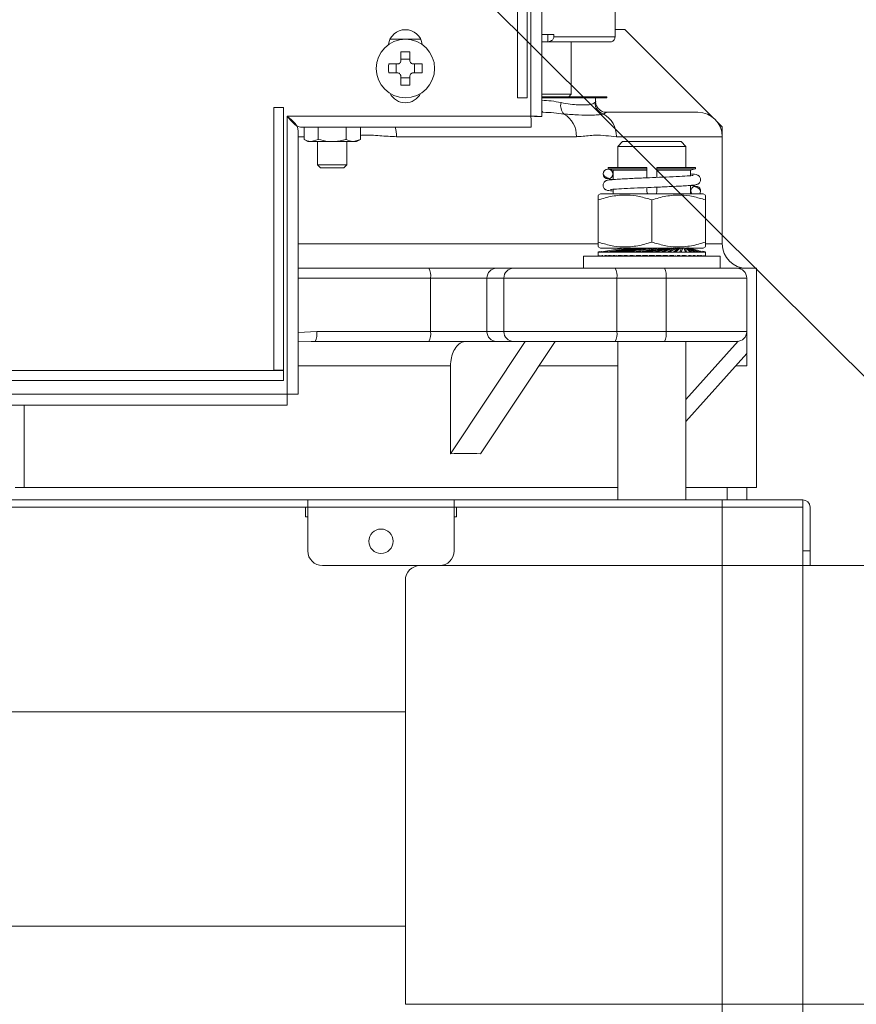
# Model space of a CAD drawing. Header units: inches. Extents: x 201967 to 338763, y -32705 to 30884.
# Tile 91 of 236: x 319937 to 319954, y -625 to -605. Entities that reach past the tile are written whole.
import ezdxf

# ---------------------------------------------------------------- set-up
doc = ezdxf.new("R2010")
doc.units = ezdxf.units.IN
doc.header["$MEASUREMENT"] = 0
for name, color, linetype, lineweight in [('01 a1 KONSTRUKCJA żelebet', 200, 'Continuous', 53), ('01h3 KONSTRUKCJA pozycje słupy', 252, 'Continuous', 13), ('KRESKOWANIE-URWANIE', 3, 'Continuous', 13), ('wymiar', 1, 'Continuous', 15)]:
    doc.layers.add(name, color=color, linetype=linetype, lineweight=lineweight)
doc.styles.add('RomanS', font='romans.shx')
doc.dimstyles.new('DIM100txt12', dxfattribs={"dimtxt": 12, "dimasz": 1.05, "dimexe": 0, "dimexo": 8, "dimgap": 4, "dimtad": 1, "dimdec": 7, "dimrnd": 0.5, "dimdsep": 46, "dimtxsty": 'RomanS', "dimblk1": 'DIM', "dimblk2": 'DIM', "dimsah": 1, "dimcen": 0.09, "dimse1": 1, "dimse2": 1, "dimclrt": 256, "dimadec": 1, "dimazin": 0, "dimtfac": 1, "dimtdec": 7, "dimtix": 1, "dimtofl": 0, "dimtmove": 2, "dimatfit": 3, "dimfxl": 1, "dimtolj": 1, "dimtzin": 0, "dimarcsym": 0})

# ---------------------------------------------------------------- blocks, each defined once
blk = doc.blocks.new('A$C5C5F7205')
at = {"layer": 'KRESKOWANIE-URWANIE'}
for p, q in [((230, 1350), (404, 1350)), ((407, 1306), (230, 1306))]:
    blk.add_line(p, q, dxfattribs=at)
blk.add_lwpolyline([(230, 1377), (230, 1290), (100, 1290), (100, 1377, -0.414214), (103, 1380), (227, 1380, -0.414214)], format="xyb", close=True, dxfattribs=at)
blk = doc.blocks.new('A$C195A4306')
at = {"layer": 'KRESKOWANIE-URWANIE'}
for p, q in [((55, 824.37), (55, 672.66)), ((57.24, 824.37), (57.24, 672.69)), ((58, 735.5), (58, 676.5)), ((60, 735.5), (60, 676.5)), ((40, 688.95), (40, 694.5)), ((20, 672.5), (38, 690.5)), ((38, 690.5), (40, 690.5)), ((40, 688.95), (52.55, 688.95)), ((52.55, 689.45), (55, 689.45)), ((52.55, 688.95), (52.55, 689.45)), ((53.81, 689.45), (53.81, 687.95)), ((53.88, 687.95), (41, 687.95)), ((49, 687.95), (49, 677.2)), ((53.81, 687.95), (53.88, 687.95)), ((53.88, 687.95), (55, 687.95)), ((79.86, 688.5), (86.14, 688.5)), ((82.09, 684.14), (82.09, 685.92)), ((83.91, 685.92), (83.91, 684.14)), ((79.58, 683.41), (81.36, 683.41)), ((81.1, 683.41), (81.1, 681.59)), ((83.91, 684.4), (82.09, 684.4)), ((84.64, 683.41), (86.42, 683.41)), ((84.9, 681.59), (84.9, 683.41)), ((81.36, 681.59), (79.58, 681.59)), ((82.09, 679.08), (82.09, 680.86)), ((83.91, 680.86), (83.91, 679.08)), ((86.42, 681.59), (84.64, 681.59)), ((82.09, 680.6), (83.91, 680.6)), ((49, 677.2), (49.5, 676.7)), ((49, 677.2), (55, 677.2)), ((41.7, 676.7), (41.7, 676.5)), ((41.7, 676.7), (41.84, 676.7)), ((41.7, 676.5), (41.84, 676.5)), ((41.84, 676.7), (41.84, 676.5)), ((41.84, 676.7), (55, 676.7)), ((41.84, 676.5), (55, 676.5)), ((44, 676.5), (44, 675.79)), ((58, 676.5), (60, 676.5)), ((23, 673.5), (41.77, 673.5)), ((41.77, 673.5), (41.83, 673.5)), ((54.74, 673.5), (55, 673.5)), ((57.24, 672.69), (107.24, 672.69)), ((107.24, 672.69), (107.24, 615.69)), ((108, 674.5), (110, 674.5)), ((108, 620.6), (108, 674.5)), ((110, 620.6), (110, 674.5)), ((18, 670.5), (19, 671.5)), ((55, 672.66), (56.5, 672.66)), ((57.21, 670.45), (57.21, 671.95)), ((18, 646.5), (18, 670.5)), ((57.21, 670.45), (104.29, 670.45)), ((92.23, 670.45), (92.23, 667.95)), ((95.11, 670.45), (95.11, 667.95)), ((100.89, 670.45), (100.89, 667.95)), ((103.77, 670.45), (103.77, 667.95)), ((105, 669.74), (105, 615.66)), ((18, 668.5), (18, 646.5)), ((39.71, 668.5), (18, 668.5)), ((26.45, 667.5), (25.45, 666.5)), ((26.45, 667.5), (38.45, 667.5)), ((39.45, 666.5), (38.45, 667.5)), ((84.83, 668.5), (47.93, 668.5)), ((92.23, 667.95), (93, 667.5)), ((92.23, 667.95), (93.67, 667.5)), ((93.67, 667.5), (93, 667.5)), ((98, 667.5), (93.67, 667.5)), ((95, 667.5), (95, 662.7)), ((102.33, 667.5), (98, 667.5)), ((100.89, 667.95), (102.33, 667.5)), ((101, 662.7), (101, 667.5)), ((103, 667.5), (102.33, 667.5)), ((103, 667.5), (103.77, 667.95)), ((105, 668.5), (103.77, 668.5)), ((25.45, 666.5), (25.45, 662.2)), ((39.45, 666.5), (25.45, 666.5)), ((39.45, 662.2), (39.45, 666.5)), ((95, 662.7), (95.6, 662.1)), ((95, 662.7), (101, 662.7)), ((100.4, 662.1), (101, 662.7)), ((23.51, 662.2), (23.51, 661.9)), ((23.51, 662.2), (31.45, 662.2)), ((23.51, 661.9), (31.45, 661.9)), ((23.51, 661.9), (24.51, 661.63)), ((24.51, 661.63), (31.45, 661.63)), ((24.51, 661.63), (24.51, 660.5)), ((31.45, 661.9), (31.45, 662.2)), ((31.45, 661.63), (31.45, 661.9)), ((31.45, 660.14), (31.45, 661.63)), ((33.45, 662.2), (41.4, 662.2)), ((33.45, 662.2), (33.45, 661.9)), ((33.45, 661.9), (41.4, 661.9)), ((33.45, 661.9), (33.45, 661.63)), ((33.45, 661.63), (40.39, 661.63)), ((33.45, 661.63), (33.45, 660.06)), ((40.39, 661.63), (41.4, 661.9)), ((40.39, 659.69), (40.39, 661.63)), ((41.4, 661.9), (41.4, 662.2)), ((100.4, 662.1), (95.6, 662.1)), ((21.95, 656.8), (21.45, 656.51)), ((21.95, 656.8), (42.95, 656.8)), ((24.51, 658.51), (24.51, 657.22)), ((31.45, 657.22), (31.45, 658.14)), ((33.45, 658.06), (33.45, 657.22)), ((40.39, 657.22), (40.39, 657.7)), ((43.45, 656.51), (42.95, 656.8)), ((21.45, 655.53), (21.45, 646.87)), ((32.45, 655.53), (32.45, 646.87)), ((43.45, 655.53), (43.45, 646.87)), ((18, 646.5), (21.43, 646.5)), ((43.41, 646.5), (105, 646.5)), ((21.45, 644.9), (21.44, 644.9)), ((21.45, 645.89), (21.95, 645.6)), ((21.45, 644.9), (21.45, 644.8)), ((21.45, 644.9), (21.45, 644.9)), ((21.45, 644.81), (21.45, 644.09)), ((21.45, 644.8), (21.52, 644.8)), ((22, 645.01), (21.52, 644.9)), ((21.52, 644.9), (21.52, 644.8)), ((21.52, 644.9), (21.56, 644.9)), ((21.56, 644.8), (21.52, 644.8)), ((21.56, 644.9), (21.73, 644.94)), ((21.56, 644.9), (21.56, 644.8)), ((21.75, 644.85), (21.56, 644.8)), ((21.56, 644.8), (21.75, 644.8)), ((22.02, 644.97), (21.75, 644.9)), ((21.75, 644.9), (21.84, 644.9)), ((21.75, 644.9), (21.75, 644.8)), ((21.84, 644.8), (21.75, 644.8)), ((21.84, 644.9), (22.12, 644.97)), ((21.84, 644.9), (21.84, 644.8)), ((22.16, 644.88), (21.84, 644.8)), ((21.84, 644.8), (22.16, 644.8)), ((32.45, 645.6), (21.95, 645.6)), ((22.16, 644.9), (22.29, 644.9)), ((22.16, 644.9), (22.16, 644.8)), ((22.29, 644.8), (22.16, 644.8)), ((22.29, 644.9), (22.66, 645.01)), ((22.71, 644.93), (22.29, 644.8)), ((22.29, 644.9), (22.29, 644.8)), ((22.29, 644.8), (22.73, 644.8)), ((24.96, 645.7), (22.73, 644.9)), ((22.73, 644.9), (22.9, 644.9)), ((22.73, 644.9), (22.73, 644.8)), ((22.9, 644.8), (22.73, 644.8)), ((22.9, 644.9), (25.01, 645.7)), ((23.39, 644.99), (22.9, 644.8)), ((22.9, 644.9), (22.9, 644.8)), ((22.9, 644.8), (23.45, 644.8)), ((25.07, 645.7), (23.45, 644.9)), ((23.45, 644.9), (23.45, 644.8)), ((23.45, 644.9), (23.66, 644.9)), ((23.66, 644.8), (23.45, 644.8)), ((23.66, 644.9), (25.19, 645.7)), ((25.19, 645.6), (23.66, 644.8)), ((23.66, 644.9), (23.66, 644.8)), ((23.66, 644.8), (24.31, 644.8)), ((25.3, 645.7), (24.31, 644.9)), ((24.31, 644.9), (24.55, 644.9)), ((24.31, 644.9), (24.31, 644.8)), ((24.55, 644.8), (24.31, 644.8)), ((24.55, 644.9), (25.48, 645.7)), ((25.48, 645.6), (24.55, 644.8)), ((24.55, 644.9), (24.55, 644.8)), ((24.55, 644.8), (25.31, 644.8)), ((25.63, 645.7), (25.31, 644.9)), ((25.31, 644.9), (25.57, 644.9)), ((25.31, 644.9), (25.31, 644.8)), ((25.57, 644.8), (25.31, 644.8)), ((25.57, 644.9), (25.89, 645.7)), ((25.89, 645.6), (25.57, 644.8)), ((25.57, 644.9), (25.57, 644.8)), ((25.57, 644.8), (26.41, 644.8)), ((26.08, 645.7), (26.41, 644.9)), ((26.41, 644.8), (26.08, 645.6)), ((26.7, 644.9), (26.39, 645.7)), ((26.41, 644.9), (26.7, 644.9)), ((26.41, 644.9), (26.41, 644.8)), ((26.7, 644.8), (26.41, 644.8)), ((26.63, 645.7), (27.61, 644.9)), ((27.61, 644.8), (26.63, 645.6)), ((26.7, 644.9), (26.7, 644.8)), ((26.7, 644.8), (27.61, 644.8)), ((27.93, 644.9), (26.99, 645.7)), ((27.26, 645.7), (28.89, 644.9)), ((28.89, 644.8), (27.26, 645.6)), ((27.61, 644.9), (27.93, 644.9)), ((27.61, 644.9), (27.61, 644.8)), ((27.93, 644.8), (27.61, 644.8)), ((29.22, 644.9), (27.68, 645.7)), ((27.93, 644.9), (27.93, 644.8)), ((27.93, 644.8), (28.89, 644.8)), ((27.98, 645.7), (30.22, 644.9)), ((30.22, 644.8), (27.98, 645.6)), ((30.56, 644.9), (28.45, 645.7)), ((31.59, 644.8), (28.77, 645.6)), ((28.89, 644.9), (29.22, 644.9)), ((28.89, 644.9), (28.89, 644.8)), ((29.22, 644.8), (28.89, 644.8)), ((29.22, 644.9), (29.22, 644.8)), ((29.22, 644.8), (30.22, 644.8)), ((31.93, 644.9), (29.27, 645.7)), ((32.97, 644.8), (29.62, 645.6)), ((30.22, 644.9), (30.22, 644.8)), ((30.22, 644.9), (30.56, 644.9)), ((30.56, 644.8), (30.22, 644.8)), ((30.56, 644.9), (30.56, 644.8)), ((30.56, 644.8), (31.59, 644.8)), ((33.32, 644.9), (30.58, 645.59)), ((34.68, 644.9), (31.44, 645.62)), ((31.59, 644.9), (31.59, 644.8)), ((31.59, 644.9), (31.93, 644.9)), ((31.93, 644.8), (31.59, 644.8)), ((31.93, 644.9), (31.93, 644.8)), ((31.93, 644.8), (32.97, 644.8)), ((34.34, 644.8), (32.13, 645.26)), ((36.02, 644.9), (32.38, 645.62)), ((42.95, 645.6), (32.45, 645.6)), ((32.97, 644.9), (32.97, 644.8)), ((32.97, 644.9), (33.32, 644.9)), ((33.32, 644.8), (32.97, 644.8)), ((33.32, 644.9), (33.32, 644.8)), ((33.32, 644.8), (34.34, 644.8)), ((37.29, 644.9), (33.58, 645.58)), ((33.93, 645.6), (38.2, 644.9)), ((34.34, 644.9), (34.34, 644.8)), ((34.34, 644.9), (34.68, 644.9)), ((34.68, 644.8), (34.34, 644.8)), ((38.49, 644.9), (34.4, 645.61)), ((34.68, 644.9), (34.68, 644.8)), ((34.68, 644.8), (35.68, 644.8)), ((35.68, 644.8), (34.73, 644.98)), ((34.88, 645.6), (39.33, 644.9)), ((39.6, 644.9), (35.54, 645.57)), ((35.68, 644.9), (35.68, 644.8)), ((35.68, 644.9), (36.02, 644.9)), ((36.02, 644.8), (35.68, 644.8)), ((35.79, 645.6), (40.35, 644.9)), ((36.02, 644.9), (36.02, 644.8)), ((36.02, 644.8), (36.98, 644.8)), ((36.98, 644.8), (36.05, 644.96)), ((40.59, 644.9), (36.22, 645.61)), ((36.66, 645.6), (41.25, 644.9)), ((36.98, 644.9), (37.29, 644.9)), ((36.98, 644.9), (36.98, 644.8)), ((37.29, 644.8), (36.98, 644.8)), ((41.45, 644.9), (37.05, 645.61)), ((37.29, 644.9), (37.29, 644.8)), ((37.29, 644.8), (38.2, 644.8)), ((38.2, 644.8), (37.32, 644.94)), ((38.2, 644.9), (38.2, 644.8)), ((38.2, 644.9), (38.49, 644.9)), ((38.49, 644.8), (38.2, 644.8)), ((38.49, 644.9), (38.49, 644.8)), ((38.49, 644.8), (39.33, 644.8)), ((39.33, 644.8), (38.51, 644.93)), ((42.74, 644.9), (38.66, 645.58)), ((39.33, 644.9), (39.6, 644.9)), ((39.33, 644.9), (39.33, 644.8)), ((39.6, 644.8), (39.33, 644.8)), ((40.35, 644.8), (39.6, 644.91)), ((39.6, 644.9), (39.6, 644.8)), ((39.6, 644.8), (40.35, 644.8)), ((40.35, 644.9), (40.35, 644.8)), ((40.35, 644.9), (40.59, 644.9)), ((40.59, 644.8), (40.35, 644.8)), ((40.59, 644.9), (40.59, 644.8)), ((40.59, 644.8), (41.25, 644.8)), ((41.25, 644.8), (40.64, 644.91)), ((41.25, 644.9), (41.25, 644.8)), ((41.25, 644.9), (41.45, 644.9)), ((41.45, 644.8), (41.25, 644.8)), ((41.45, 644.9), (41.45, 644.8)), ((42, 644.8), (41.45, 644.89)), ((41.45, 644.8), (42, 644.8)), ((41.49, 644.98), (42, 644.9)), ((42.17, 644.9), (41.6, 644.99)), ((42, 644.9), (42, 644.8)), ((42, 644.9), (42.17, 644.9)), ((42.17, 644.8), (42, 644.8)), ((42.17, 644.9), (42.17, 644.8)), ((42.61, 644.8), (42.17, 644.87)), ((42.17, 644.8), (42.61, 644.8)), ((42.21, 644.96), (42.61, 644.9)), ((42.61, 644.9), (42.61, 644.8)), ((42.61, 644.9), (42.74, 644.9)), ((42.74, 644.8), (42.61, 644.8)), ((42.74, 644.9), (42.74, 644.8)), ((43.06, 644.8), (42.74, 644.85)), ((42.74, 644.8), (43.06, 644.8)), ((42.77, 644.95), (43.06, 644.9)), ((43.15, 644.9), (42.86, 644.95)), ((42.95, 645.6), (43.45, 645.89)), ((43.06, 644.9), (43.06, 644.8)), ((43.06, 644.9), (43.15, 644.9)), ((43.15, 644.8), (43.06, 644.8)), ((43.15, 644.9), (43.15, 644.8)), ((43.34, 644.8), (43.15, 644.83)), ((43.15, 644.8), (43.34, 644.8)), ((43.39, 644.9), (43.17, 644.94)), ((43.17, 644.93), (43.34, 644.9)), ((43.34, 644.9), (43.34, 644.8)), ((43.34, 644.9), (43.39, 644.9)), ((43.39, 644.8), (43.34, 644.8)), ((43.39, 644.9), (43.39, 644.8)), ((43.39, 644.8), (43.45, 644.8)), ((43.45, 644.9), (43.45, 644.8)), ((43.45, 644.9), (43.45, 644.8)), ((43.45, 644.09), (43.45, 644.81)), ((43.45, 644.8), (43.45, 644.8)), ((18.45, 644), (18.45, 641.5)), ((18.45, 644), (46.45, 644)), ((21.45, 644.1), (21.45, 644)), ((21.52, 644.1), (21.52, 644)), ((21.56, 644.1), (21.56, 644)), ((21.7, 644.03), (21.56, 644)), ((21.75, 644.1), (21.75, 644)), ((21.84, 644.1), (21.84, 644)), ((22.16, 644.08), (21.84, 644)), ((22.16, 644.1), (22.16, 644)), ((22.65, 644.11), (22.29, 644)), ((22.29, 644.1), (22.44, 644.1)), ((22.29, 644.1), (22.29, 644)), ((22.73, 644.1), (22.73, 644)), ((22.9, 644.1), (23.1, 644.1)), ((22.9, 644.1), (22.9, 644)), ((23.16, 644.1), (22.9, 644)), ((23.45, 644.1), (23.45, 644)), ((23.66, 644.1), (24.06, 644.1)), ((23.66, 644.1), (23.66, 644)), ((23.85, 644.1), (23.66, 644)), ((24.31, 644.1), (24.31, 644)), ((24.55, 644.1), (24.92, 644.1)), ((24.55, 644.1), (24.55, 644)), ((25.31, 644.1), (25.31, 644)), ((25.57, 644.1), (26.21, 644.1)), ((25.57, 644.1), (25.57, 644)), ((26.41, 644.1), (26.41, 644)), ((26.7, 644.1), (27.27, 644.1)), ((26.7, 644.1), (26.7, 644)), ((27.61, 644.1), (27.61, 644)), ((27.93, 644.1), (28.68, 644.1)), ((27.93, 644.1), (27.93, 644)), ((28.89, 644), (28.68, 644.1)), ((28.89, 644.1), (28.89, 644)), ((29.22, 644.1), (30.22, 644.1)), ((29.22, 644.1), (29.22, 644)), ((30.22, 644), (29.94, 644.1)), ((30.22, 644.1), (30.22, 644)), ((30.56, 644.1), (31.59, 644.1)), ((30.56, 644.1), (30.56, 644)), ((31.59, 644), (31.15, 644.12)), ((31.59, 644.1), (31.59, 644)), ((31.93, 644.1), (32.97, 644.1)), ((31.93, 644.1), (31.93, 644)), ((32.97, 644), (32.45, 644.12)), ((32.97, 644.1), (32.97, 644)), ((33.32, 644.1), (34.34, 644.1)), ((33.32, 644.1), (33.32, 644)), ((34.34, 644), (33.75, 644.12)), ((34.34, 644.1), (34.34, 644)), ((34.68, 644.1), (35.68, 644.1)), ((34.68, 644.1), (34.68, 644)), ((35.68, 644), (35.03, 644.12)), ((35.68, 644.1), (35.68, 644)), ((36.02, 644.1), (36.02, 644)), ((36.22, 644.1), (36.98, 644.1)), ((36.98, 644), (36.27, 644.12)), ((36.98, 644.1), (36.98, 644)), ((37.29, 644.1), (37.29, 644)), ((38.2, 644), (37.45, 644.12)), ((37.59, 644.1), (38.2, 644.1)), ((38.2, 644.1), (38.2, 644)), ((38.49, 644.1), (38.49, 644)), ((39.33, 644), (38.54, 644.12)), ((38.7, 644.1), (39.33, 644.1)), ((39.33, 644.1), (39.33, 644)), ((39.6, 644.1), (39.6, 644)), ((40.35, 644), (39.66, 644.11)), ((40.02, 644.1), (40.35, 644.1)), ((40.35, 644.1), (40.35, 644)), ((40.59, 644.1), (40.59, 644)), ((41.25, 644), (40.64, 644.09)), ((40.92, 644.1), (41.25, 644.1)), ((41.25, 644.1), (41.25, 644)), ((42, 644), (41.35, 644.1)), ((41.45, 644.1), (41.45, 644)), ((41.75, 644.1), (42, 644.1)), ((42, 644.1), (42, 644)), ((42.17, 644.1), (42.17, 644)), ((42.61, 644), (42.17, 644.07)), ((42.52, 644.1), (42.61, 644.1)), ((42.61, 644.1), (42.61, 644)), ((43.06, 644), (42.61, 644.07)), ((42.74, 644.1), (42.74, 644)), ((43.06, 644.1), (43.06, 644)), ((43.34, 644), (43.06, 644.05)), ((43.15, 644.1), (43.15, 644)), ((43.34, 644.1), (43.34, 644)), ((43.39, 644.1), (43.39, 644)), ((43.45, 644.1), (43.45, 644)), ((43.45, 644.1), (43.45, 644)), ((46.45, 641.5), (46.45, 644)), ((11, 641.5), (11, 596.5)), ((11, 641.5), (15, 641.5)), ((15, 641.5), (29.87, 641.5)), ((29.87, 641.5), (39.97, 641.5)), ((39.97, 641.5), (60.82, 641.5)), ((60.82, 641.5), (64.29, 641.5)), ((64.29, 641.5), (78.2, 641.5)), ((78.2, 641.5), (105, 641.5)), ((13, 628.5), (13, 639.5)), ((29.53, 639.5), (13, 639.5)), ((39.62, 639.5), (29.53, 639.5)), ((29.53, 639.5), (29.53, 628.5)), ((39.62, 628.5), (39.62, 639.5)), ((62.79, 639.5), (39.62, 639.5)), ((62.79, 639.5), (62.79, 628.5)), ((66.26, 639.5), (62.79, 639.5)), ((66.26, 628.5), (66.26, 639.5)), ((77.85, 639.5), (66.26, 639.5)), ((77.85, 639.5), (77.85, 628.5)), ((105, 639.5), (77.85, 639.5)), ((13, 628.5), (29.53, 628.5)), ((13, 628.5), (13, 623.99)), ((29.53, 628.5), (39.62, 628.5)), ((39.62, 628.5), (62.79, 628.5)), ((62.79, 628.5), (66.26, 628.5)), ((66.26, 628.5), (77.85, 628.5)), ((77.85, 628.5), (101.17, 628.5)), ((101.17, 628.5), (105, 628.31)), ((25.45, 614.56), (14.73, 626.52)), ((29.87, 626.5), (15, 626.5)), ((25.45, 626.5), (25.45, 594)), ((39.97, 626.5), (29.87, 626.5)), ((39.45, 594), (39.45, 626.5)), ((60.82, 626.5), (39.97, 626.5)), ((67.62, 603.45), (52.28, 626.5)), ((73.75, 603.45), (58.41, 626.5)), ((64.29, 626.5), (60.82, 626.5)), ((78.2, 626.5), (64.29, 626.5)), ((101.52, 626.5), (78.2, 626.5)), ((102.31, 626.48), (101.52, 626.5)), ((105, 626.4), (102.31, 626.48)), ((25.45, 610.1), (13, 623.99)), ((15.23, 621.5), (13, 621.5)), ((55.61, 621.5), (39.45, 621.5)), ((73.75, 621.5), (73.75, 603.45)), ((105, 621.5), (73.75, 621.5)), ((110, 620.6), (108, 620.6)), ((108, 618.5), (108, 620.5)), ((248, 620.5), (108, 620.5)), ((248, 618.5), (108, 618.5)), ((105, 615.66), (106.5, 615.66)), ((107.21, 613.45), (107.21, 614.95)), ((107.24, 615.69), (248.76, 615.69)), ((107.21, 613.45), (248.79, 613.45)), ((161.2, 596.5), (161.2, 613.45)), ((11, 596.5), (25.45, 596.5)), ((13, 596.5), (13, 594)), ((17, 596.5), (17, 594)), ((39.45, 596.5), (161.2, 596.5)), ((163, 596.5), (161.2, 596.5)), ((1.5, 592.5), (1.5, 594)), ((1.5, 594), (18, 594)), ((18, 592.5), (18, 594)), ((18, 594), (73, 594)), ((73, 594), (103, 594)), ((73, 592.5), (73, 594)), ((103, 594), (103, 592.5)), ((103, 594), (253, 594)), ((0, 583.5), (0, 592.5)), ((1.5, 592.5), (18, 592.5)), ((1.5, 592.5), (1.5, 239.5)), ((18, 592.5), (73, 592.5)), ((18, 592.5), (18, 239.5)), ((18, 592.5), (72.5, 592.5)), ((72.5, 590.5), (72.5, 592.5)), ((73, 583.5), (73, 592.5)), ((103, 592.5), (73, 592.5)), ((103, 583.5), (103, 592.5)), ((103, 592.5), (253, 592.5)), ((103.5, 592.5), (103.5, 590.5)), ((103.5, 592.5), (252.5, 592.5)), ((73, 590.5), (72.5, 590.5)), ((103.5, 590.5), (103, 590.5)), ((0, 583.5), (1.5, 583.5)), ((0, 580.5), (0, 583.5)), ((1.5, 580.5), (0, 580.5)), ((76, 580.5), (100, 580.5))]:
    blk.add_line(p, q, dxfattribs=at)
at = {"layer": 'KRESKOWANIE-URWANIE', "flags": 128}
blk.add_lwpolyline([(22.61, 656.8), (22.52, 656.97), (22.44, 657.35)], dxfattribs=at)
at = {"layer": 'KRESKOWANIE-URWANIE'}
for centre, radius in [((83, 682.5), 6), ((41.46, 660.85), 1), ((88, 585.5), 2.5)]:
    blk.add_circle(centre, radius, dxfattribs=at)
for centre, radius, start, end in [((83, 686.95), 3.5, 7.2804, 172.7196), ((83, 656.33), 29.6, 88.2333, 91.7667), ((109.27, 682.5), 29.7, 178.2391, 181.7609), ((56.73, 682.5), 29.7, 358.2391, 1.7609), ((83, 708.82), 29.75, 268.2424, 271.7576), ((83, 678.95), 3.5, 206.6534, 333.3466), ((41.6, 675.54), 2.53, 289.5267, 358.5973), ((48.56, 674.87), 2.59, 318.5983, 13.6071), ((23, 668.5), 5, 90, 180), ((44.75, 668.67), 5.04, 117.1204, 181.9078), ((53.01, 668.72), 5.09, 119.5181, 182.5334), ((54.62, 673.89), 0.41, 286.9049, 339.435), ((92.99, 668.52), 8.16, 166.3478, 180.165), ((23.44, 657.35), 1, 326.633, 180), ((13, 646.5), 5, 270, 0), ((15, 639.5), 2, 90, 180), ((32.67, 639.98), 3.18, 151.5179, 188.7802), ((42.76, 639.98), 3.18, 151.5179, 188.7802), ((60.81, 639.52), 1.98, 359.5632, 89.5602), ((64.28, 639.52), 1.98, 359.564, 89.5602), ((80.99, 639.98), 3.18, 151.5179, 188.7802), ((15, 628.5), 2, 180, 270), ((32.67, 628.02), 3.18, 171.2206, 208.4806), ((42.76, 628.02), 3.18, 171.2206, 208.4806), ((60.81, 628.48), 1.98, 270.4415, 0.4368), ((64.28, 628.48), 1.98, 270.4415, 0.436), ((80.99, 628.02), 3.18, 171.2206, 208.4806), ((104.31, 628.02), 3.18, 171.2199, 208.4814), ((1.5, 592.5), 1.5, 90, 180), ((76, 583.5), 3, 180, 270), ((100, 583.5), 3, 270, 0)]:
    blk.add_arc(centre, radius, start, end, dxfattribs=at)
blk.add_ellipse((178, 442.23), major_axis=(152.79, -144.71), ratio=0.465866, start_param=2.660522, end_param=2.708431, dxfattribs=at)
for points, knots in [([(41, 687.95), (41, 687.95), (40.91, 687.95), (40.72, 687.98), (40.44, 688.1), (40.19, 688.33), (40.03, 688.62), (40.01, 688.84), (40, 688.95)], [0, 0, 0, 0, 0.005583, 0.165792, 0.381096, 0.589431, 0.794669, 1, 1, 1, 1]), ([(52.55, 688.95), (52.56, 688.86), (52.58, 688.68), (52.74, 688.42), (53.03, 688.16), (53.42, 688), (53.7, 687.97), (53.81, 687.95)], [0, 0, 0, 0, 0.151796, 0.302903, 0.514949, 0.808194, 1, 1, 1, 1]), ([(81.36, 683.41), (81.44, 683.42), (81.6, 683.44), (81.82, 683.56), (81.98, 683.74), (82.07, 683.95), (82.08, 684.09), (82.09, 684.14)], [0, 0, 0, 0, 0.213468, 0.427013, 0.638826, 0.849936, 1, 1, 1, 1]), ([(83.91, 684.14), (83.92, 684.06), (83.94, 683.9), (84.06, 683.68), (84.24, 683.52), (84.45, 683.43), (84.59, 683.42), (84.64, 683.41)], [0, 0, 0, 0, 0.213498, 0.427019, 0.638851, 0.849937, 1, 1, 1, 1]), ([(82.09, 680.86), (82.08, 680.94), (82.06, 681.1), (81.94, 681.32), (81.76, 681.48), (81.55, 681.57), (81.41, 681.58), (81.36, 681.59)], [0, 0, 0, 0, 0.213444, 0.427013, 0.638848, 0.849935, 1, 1, 1, 1]), ([(84.64, 681.59), (84.56, 681.58), (84.4, 681.56), (84.18, 681.44), (84.02, 681.26), (83.93, 681.05), (83.92, 680.91), (83.91, 680.86)], [0, 0, 0, 0, 0.213468, 0.427036, 0.638871, 0.849933, 1, 1, 1, 1]), ([(43.97, 675.78), (43.98, 675.65), (43.99, 675.28), (43.72, 674.59), (43.17, 673.96), (42.51, 673.6), (42.01, 673.5), (41.83, 673.51), (41.78, 673.51)], [0, 0, 0, 0, 0.112262, 0.32064, 0.545658, 0.742652, 0.925952, 1, 1, 1, 1]), ([(44.03, 675.79), (44.03, 675.72), (44.03, 675.63), (44.11, 675.51), (44.13, 675.48)], [0, 0, 0, 0, 0.749573, 1, 1, 1, 1]), ([(44.13, 675.48), (44.39, 675.32), (44.8, 675.06), (46.11, 674.99), (47.49, 675.02), (49.15, 675.15), (50.43, 675.37), (51.08, 675.48)], [0, 0, 0, 0, 0.286233, 0.463234, 0.645147, 0.820088, 1, 1, 1, 1]), ([(51.08, 675.48), (51.74, 675.62), (52.97, 675.87), (54.36, 675.94), (55, 675.97)], [0, 0, 0, 0, 0.534358, 1, 1, 1, 1]), ([(42.45, 673.15), (42.26, 673.24), (41.88, 673.42), (41.81, 673.47), (41.77, 673.5)], [0, 0, 0, 0, 0.495881, 1, 1, 1, 1]), ([(50.51, 673.15), (49.48, 673.07), (47.39, 672.92), (45.09, 672.94), (43.45, 672.94), (42.79, 673.08), (42.45, 673.15)], [0, 0, 0, 0, 0.276766, 0.561639, 0.7788, 1, 1, 1, 1]), ([(54.74, 673.5), (53.99, 673.47), (52.5, 673.42), (51.17, 673.24), (50.51, 673.15)], [0, 0, 0, 0, 0.49517, 1, 1, 1, 1]), ([(57.24, 672.69), (56.94, 672.68), (56.36, 672.68), (55.62, 672.67), (55.1, 672.66), (55.03, 672.66), (55, 672.66)], [0, 0, 0, 0, 0.25, 0.499994, 0.75, 1, 1, 1, 1]), ([(57.21, 670.45), (57.21, 670.48), (57.21, 670.55), (57.22, 671.07), (57.23, 671.81), (57.23, 672.39), (57.24, 672.69)], [0, 0, 0, 0, 0.249999, 0.5, 0.750001, 1, 1, 1, 1]), ([(107.24, 672.69), (106.96, 672.36), (106.41, 671.7), (105.58, 670.91), (104.88, 670.5), (104.45, 670.46), (104.29, 670.45)], [0, 0, 0, 0, 0.280268, 0.560948, 0.841636, 1, 1, 1, 1]), ([(105, 669.74), (105.04, 670.02), (105.13, 670.57), (105.77, 671.39), (106.54, 672.1), (107.05, 672.53), (107.24, 672.69)], [0, 0, 0, 0, 0.280264, 0.560956, 0.841638, 1, 1, 1, 1]), ([(47.93, 668.5), (47.59, 668.51), (46.28, 668.56), (44.23, 668.91), (41.83, 668.69), (40.42, 668.56), (39.71, 668.5)], [0, 0, 0, 0, 0.115428, 0.449721, 0.724628, 1, 1, 1, 1]), ([(92.23, 668.77), (92.06, 668.79), (90.71, 668.88), (88.23, 668.67), (85.96, 668.56), (84.83, 668.5)], [0, 0, 0, 0, 0.066647, 0.532927, 1, 1, 1, 1]), ([(93.67, 667.5), (93.7, 667.5), (94.19, 667.51), (94.67, 667.73), (95.11, 667.95)], [0, 0, 0, 0, 0.070193, 1, 1, 1, 1]), ([(95.11, 667.95), (95.36, 667.88), (96.3, 667.62), (97.27, 667.55), (98, 667.5)], [0, 0, 0, 0, 0.257552, 1, 1, 1, 1]), ([(98, 667.5), (98.26, 667.51), (99.24, 667.53), (100.19, 667.77), (100.89, 667.95)], [0, 0, 0, 0, 0.268637, 1, 1, 1, 1]), ([(102.33, 667.5), (102.36, 667.5), (102.85, 667.51), (103.33, 667.73), (103.77, 667.95)], [0, 0, 0, 0, 0.070211, 1, 1, 1, 1]), ([(24.51, 660.86), (24.33, 660.85), (23.88, 660.81), (23.43, 660.74), (23.09, 660.64), (22.89, 660.52), (22.74, 660.41), (22.56, 660.19), (22.45, 659.91), (22.43, 659.65), (22.47, 659.4), (22.58, 659.16), (22.73, 658.97), (22.88, 658.84), (23.06, 658.74), (23.22, 658.68), (23.53, 658.61), (24.09, 658.54), (25.01, 658.46), (26.29, 658.38), (27.76, 658.3), (29.22, 658.23), (31.03, 658.16), (33.38, 658.06), (36.23, 657.94), (38.86, 657.81), (40.31, 657.72), (40.9, 657.66), (40.92, 657.66), (40.93, 657.67)], [0, 0, 0, 0, 0.030358, 0.076763, 0.109826, 0.121412, 0.130347, 0.140624, 0.152396, 0.162136, 0.169852, 0.17974, 0.188007, 0.196805, 0.206756, 0.225861, 0.257172, 0.300535, 0.355157, 0.414578, 0.469004, 0.51736, 0.559786, 0.639548, 0.727589, 0.824241, 0.921485, 0.970497, 1, 1, 1, 1]), ([(40.39, 659.68), (40.42, 659.68), (40.65, 659.7), (40.83, 659.72), (41.08, 659.78), (41.12, 659.8), (41.14, 659.8), (41.15, 659.81), (41.16, 659.81), (41.17, 659.82), (41.17, 659.82), (41.18, 659.83), (41.18, 659.84), (41.19, 659.84), (41.19, 659.85), (41.2, 659.85), (41.2, 659.86), (41.22, 659.86), (41.25, 659.88), (41.32, 659.92), (41.55, 660.03), (41.93, 660.23), (42.36, 660.54), (42.43, 660.74), (42.46, 660.85)], [0, 0, 0, 0, 0.022642, 0.196639, 0.215469, 0.221544, 0.223916, 0.225988, 0.227949, 0.230008, 0.232365, 0.235139, 0.241996, 0.243533, 0.244921, 0.246253, 0.247605, 0.250671, 0.254618, 0.265928, 0.304117, 0.446795, 0.679961, 1, 1, 1, 1]), ([(40.39, 657.34), (40.57, 657.35), (41.03, 657.39), (41.47, 657.46), (41.81, 657.56), (42.02, 657.68), (42.17, 657.79), (42.34, 658.01), (42.45, 658.29), (42.47, 658.55), (42.43, 658.8), (42.33, 659.04), (42.18, 659.23), (42.02, 659.36), (41.84, 659.46), (41.68, 659.52), (41.37, 659.59), (40.81, 659.66), (39.89, 659.74), (38.61, 659.82), (37.14, 659.9), (35.68, 659.97), (33.87, 660.04), (31.53, 660.14), (28.67, 660.26), (26.04, 660.39), (24.59, 660.48), (24.01, 660.54), (23.98, 660.54), (23.97, 660.53)], [0, 0, 0, 0, 0.030358, 0.076763, 0.109826, 0.121412, 0.130347, 0.140624, 0.152396, 0.162136, 0.169852, 0.17974, 0.188008, 0.196805, 0.206756, 0.225861, 0.257172, 0.300535, 0.355157, 0.414578, 0.469004, 0.517359, 0.559786, 0.639549, 0.727589, 0.824241, 0.921485, 0.970497, 1, 1, 1, 1]), ([(32.45, 655.53), (31.5, 655.81), (29.57, 656.39), (26.71, 656.6), (23.97, 656.29), (22.3, 655.78), (21.45, 655.53)], [0, 0, 0, 0, 0.264607, 0.534952, 0.765347, 1, 1, 1, 1]), ([(24.43, 658.51), (24.26, 658.5), (24.07, 658.48), (23.82, 658.42), (23.78, 658.4), (23.76, 658.4), (23.75, 658.39), (23.74, 658.39), (23.73, 658.38), (23.73, 658.38), (23.72, 658.37), (23.72, 658.36), (23.72, 658.36), (23.71, 658.35), (23.71, 658.35), (23.7, 658.34), (23.68, 658.34), (23.66, 658.32), (23.58, 658.28), (23.35, 658.17), (22.97, 657.97), (22.54, 657.66), (22.48, 657.46), (22.44, 657.35)], [0, 0, 0, 0, 0.177098, 0.196389, 0.202612, 0.205042, 0.207164, 0.209169, 0.211277, 0.213692, 0.216535, 0.223559, 0.225133, 0.226555, 0.227919, 0.229304, 0.232445, 0.236487, 0.248073, 0.28719, 0.433339, 0.672176, 1, 1, 1, 1]), ([(24.51, 657.22), (24.51, 657.15), (24.51, 657), (24.51, 656.87), (24.5, 656.8)], [0, 0, 0, 0, 0.505301, 1, 1, 1, 1]), ([(31.55, 656.8), (31.51, 656.9), (31.46, 657.04), (31.45, 657.18), (31.45, 657.22)], [0, 0, 0, 0, 0.741055, 1, 1, 1, 1]), ([(43.45, 655.53), (42.5, 655.81), (40.57, 656.39), (37.71, 656.6), (34.97, 656.29), (33.3, 655.78), (32.45, 655.53)], [0, 0, 0, 0, 0.264606, 0.534951, 0.765344, 1, 1, 1, 1]), ([(33.45, 657.22), (33.45, 657.11), (33.44, 656.96), (33.36, 656.83), (33.34, 656.8)], [0, 0, 0, 0, 0.75851, 1, 1, 1, 1]), ([(40.4, 656.8), (40.4, 656.86), (40.39, 657), (40.39, 657.15), (40.39, 657.22)], [0, 0, 0, 0, 0.485673, 1, 1, 1, 1]), ([(21.45, 655.53), (21.45, 655.67), (21.45, 656.1), (21.45, 656.5), (21.45, 656.46), (21.45, 656.44)], [0, 0, 0, 0, 0.262349, 0.761226, 1, 1, 1, 1]), ([(43.45, 656.44), (43.45, 656.46), (43.45, 656.51), (43.45, 656.1), (43.45, 655.67), (43.45, 655.53)], [0, 0, 0, 0, 0.225926, 0.737642, 1, 1, 1, 1]), ([(21.45, 646.87), (22.41, 646.59), (24.34, 646.01), (27.2, 645.8), (29.93, 646.11), (31.61, 646.62), (32.45, 646.87)], [0, 0, 0, 0, 0.264605, 0.53495, 0.765345, 1, 1, 1, 1]), ([(21.45, 645.96), (21.45, 645.94), (21.45, 645.89), (21.45, 646.3), (21.45, 646.73), (21.45, 646.87)], [0, 0, 0, 0, 0.225926, 0.737642, 1, 1, 1, 1]), ([(32.45, 646.87), (33.41, 646.59), (35.34, 646.01), (38.2, 645.8), (40.93, 646.11), (42.61, 646.62), (43.45, 646.87)], [0, 0, 0, 0, 0.264606, 0.534951, 0.765347, 1, 1, 1, 1]), ([(43.45, 646.87), (43.45, 646.73), (43.45, 646.3), (43.45, 645.9), (43.45, 645.94), (43.45, 645.96)], [0, 0, 0, 0, 0.262349, 0.761226, 1, 1, 1, 1]), ([(24.63, 645.61), (24.22, 645.51), (23.39, 645.32), (22.58, 645.04), (22.16, 644.9)], [0, 0, 0, 0, 0.493056, 1, 1, 1, 1]), ([(29.17, 645.6), (29.56, 645.51), (30.37, 645.31), (31.17, 645.04), (31.59, 644.9)], [0, 0, 0, 0, 0.483267, 1, 1, 1, 1]), ([(30.1, 645.6), (30.49, 645.52), (31.45, 645.33), (32.4, 645.06), (32.97, 644.9)], [0, 0, 0, 0, 0.407819, 1, 1, 1, 1]), ([(31.07, 645.6), (31.46, 645.53), (32.56, 645.34), (33.64, 645.07), (34.34, 644.9)], [0, 0, 0, 0, 0.36073, 1, 1, 1, 1]), ([(32.04, 645.6), (32.58, 645.51), (33.8, 645.32), (35.01, 645.05), (35.68, 644.9)], [0, 0, 0, 0, 0.448412, 1, 1, 1, 1]), ([(33.01, 645.6), (33.69, 645.5), (35.02, 645.31), (36.33, 645.03), (36.98, 644.9)], [0, 0, 0, 0, 0.513041, 1, 1, 1, 1]), ([(73.75, 621.5), (73.71, 622.06), (73.64, 623.19), (73.09, 624.68), (72.27, 625.81), (71.37, 626.41), (70.77, 626.48), (70.53, 626.5)], [0, 0, 0, 0, 0.21462, 0.429236, 0.643882, 0.858586, 1, 1, 1, 1]), ([(13, 621.5), (13, 621.6), (13, 621.82), (13, 622.22), (13, 622.78), (13, 623.35), (13, 623.66), (13, 623.81)], [0, 0, 0, 0, 0.066799, 0.154143, 0.317352, 0.671197, 1, 1, 1, 1]), ([(107.24, 615.69), (106.94, 615.68), (106.36, 615.68), (105.62, 615.67), (105.1, 615.66), (105.03, 615.66), (105, 615.66)], [0, 0, 0, 0, 0.249993, 0.499995, 0.749997, 1, 1, 1, 1]), ([(107.21, 613.45), (107.21, 613.48), (107.21, 613.55), (107.22, 614.07), (107.23, 614.81), (107.23, 615.39), (107.24, 615.69)], [0, 0, 0, 0, 0.249999, 0.5, 0.750001, 1, 1, 1, 1])]:
    blk.add_open_spline(points, degree=3, knots=knots, dxfattribs=at)
blk = doc.blocks.new('1 szyb FIFT B160AF')
at = {"layer": 'KRESKOWANIE-URWANIE', "xscale": -0.1, "yscale": 0.1, "zscale": 0.1}
blk.add_blockref('A$C195A4306', (206.3, 152.45), dxfattribs=at)
at = {"layer": 'wymiar', "xscale": -0.1, "yscale": 0.1, "zscale": 0.1}
blk.add_blockref('A$C5C5F7205', (221, 72.5), dxfattribs=at)
blk = doc.blocks.new('DIM')
for p, q in [((0, -13), (0, 13)), ((8, 0), (-8, 0))]:
    blk.add_line(p, q)
at = {"const_width": 1.7143}
blk.add_lwpolyline([(5.7143, 5.7143), (-5.7143, -5.7143)], dxfattribs=at)

msp = doc.modelspace()

# ---------------------------------------------------------------- block references
at = {"layer": '01 a1 KONSTRUKCJA żelebet'}
msp.add_blockref('1 szyb FIFT B160AF', (319747.138, -826.842), dxfattribs=at)

# ---------------------------------------------------------------- leaders
at = {"layer": '01h3 KONSTRUKCJA pozycje słupy'}
msp.add_leader([(319973.48, -631.285), (319817.488, -476.154)], dimstyle='DIM100txt12', override={"dimasz": 8, "dimgap": 4, "dimtad": 1}, dxfattribs=at)

doc.saveas('drawing.dxf')
